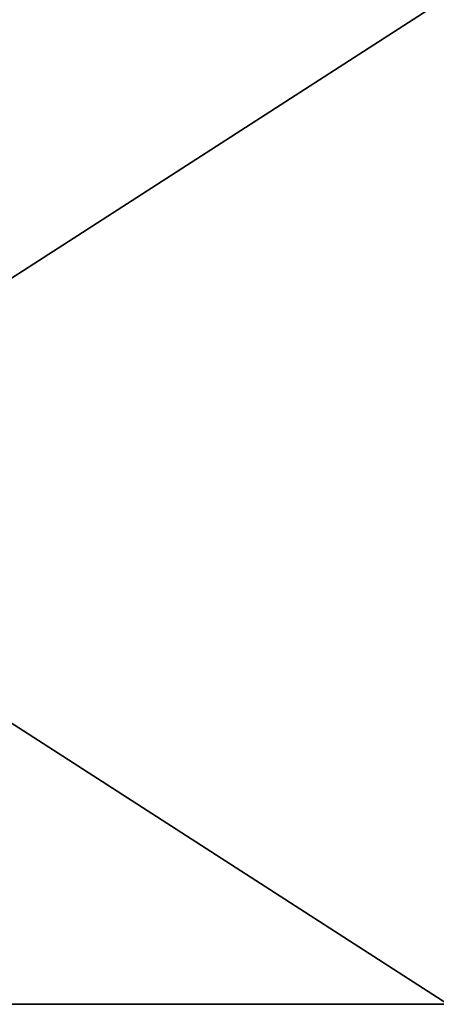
# Model space of a CAD drawing. Header units: inches. Extents: x -11.1 to 11.1, y -1.6 to 7.8.
# Tile 2 of 256: x -9.211 to -9.105, y -1.58 to -1.33. Entities that reach past the tile are written whole.
import ezdxf

# ---------------------------------------------------------------- set-up
doc = ezdxf.new("R2010")
doc.units = ezdxf.units.IN
doc.header["$LTSCALE"] = 81.481481
doc.header["$MEASUREMENT"] = 0

msp = doc.modelspace()

# ---------------------------------------------------------------- linework, layer by layer
at = {"layer": '70044', "linetype": 'Continuous'}
for points in [[(-9.102, -1.32372, 1.38128), (-9.102, -1.58, 2), (-9.5, -1.32372, 1.38128), (-9.102, -1.32372, 1.38128)], [(-9.102, -1.58, 2), (-9.5, -1.58, 2), (-9.5, -1.32372, 1.38128), (-9.102, -1.58, 2)]]:
    msp.add_3dface(points, dxfattribs=at)
at = {"layer": '70045', "linetype": 'Continuous'}
for points in [[(-9.102, -1.58, 2), (-9.102, -1.58, 7.38), (-9.5, -1.58, 2), (-9.102, -1.58, 2)], [(-9.102, -1.58, 7.38), (-9.5, -1.58, 7.38), (-9.5, -1.58, 2), (-9.102, -1.58, 7.38)]]:
    msp.add_3dface(points, dxfattribs=at)
at = {"layer": '70046', "linetype": 'Continuous'}
for points in [[(-9.102, -1.58, 7.38), (-9.102, -1.32372, 7.99872), (-9.5, -1.58, 7.38), (-9.102, -1.58, 7.38)], [(-9.102, -1.32372, 7.99872), (-9.5, -1.32372, 7.99872), (-9.5, -1.58, 7.38), (-9.102, -1.32372, 7.99872)]]:
    msp.add_3dface(points, dxfattribs=at)

doc.saveas('drawing.dxf')
